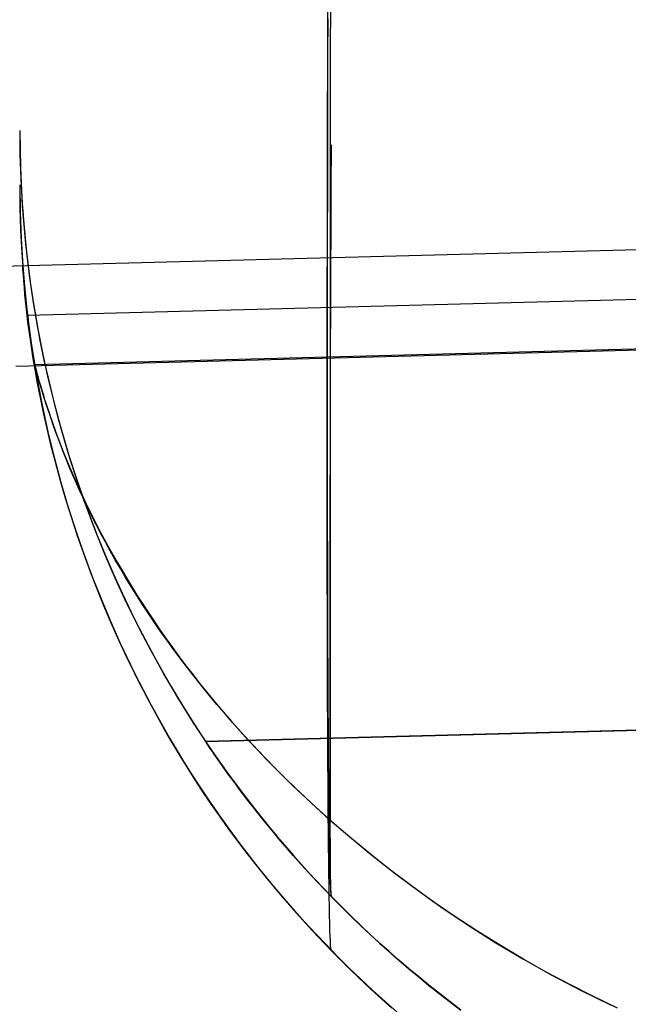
# Model space of a CAD drawing. Header units: millimetres. Extents: x -15 to 7, y 1 to 148.
# Tile 2 of 256: x -7.845 to -7.402, y 6.905 to 7.623. Entities that reach past the tile are written whole.
import ezdxf

# ---------------------------------------------------------------- set-up
doc = ezdxf.new("R2010")
doc.units = ezdxf.units.MM
doc.header["$MEASUREMENT"] = 0
doc.layers.add('Default', color=7, linetype='Continuous', true_color=0x000000)

msp = doc.modelspace()

# ---------------------------------------------------------------- linework, layer by layer
at = {"layer": 'Default', "color": 254, "true_color": 0xcad1ee, "extrusion": (1.2725e-05, -0.66553, 0.746371)}
msp.add_lwpolyline([(-7.06784, -16.58186), (-7.08532, -16.58116), (-7.10293, -16.58007), (-7.12066, -16.57858), (-7.1385, -16.57668), (-7.15644, -16.57436), (-7.17446, -16.57161), (-7.19255, -16.56843), (-7.21069, -16.5648), (-7.22887, -16.56073), (-7.24707, -16.5562), (-7.26528, -16.55121), (-7.28349, -16.54576), (-7.30166, -16.53984), (-7.3198, -16.53345), (-7.33787, -16.52659), (-7.35587, -16.51925), (-7.37377, -16.51144), (-7.39156, -16.50315), (-7.40921, -16.49439), (-7.42671, -16.48516), (-7.44405, -16.47547), (-7.4612, -16.46531), (-7.47814, -16.45469), (-7.49486, -16.44362), (-7.51134, -16.4321), (-7.52756, -16.42015), (-7.5435, -16.40777), (-7.55915, -16.39497), (-7.57449, -16.38176), (-7.58951, -16.36815), (-7.60419, -16.35416), (-7.61851, -16.33979), (-7.63246, -16.32507), (-7.64603, -16.31001), (-7.65921, -16.29461), (-7.67198, -16.2789), (-7.68433, -16.26289), (-7.69626, -16.24661), (-7.70775, -16.23005), (-7.71879, -16.21326), (-7.72938, -16.19623), (-7.73952, -16.17899), (-7.74919, -16.16157), (-7.75839, -16.14396), (-7.76712, -16.12621), (-7.77537, -16.10831), (-7.78315, -16.0903), (-7.79045, -16.07218), (-7.79728, -16.05399), (-7.80362, -16.03572), (-7.8095, -16.01742), (-7.8149, -15.99908), (-7.81983, -15.98073), (-7.8243, -15.96239), (-7.82831, -15.94406), (-7.83187, -15.92577), (-7.83498, -15.90754), (-7.83764, -15.88937), (-7.83988, -15.87128), (-7.84169, -15.85328), (-7.84308, -15.83539), (-7.84406, -15.81763), (-7.84465, -15.79999), (-7.84485, -15.7825)], dxfattribs=at)
at = {"layer": 'Default', "color": 254, "true_color": 0xcad1ee, "extrusion": (-3.09988e-14, 0.825416, 0.564524)}
msp.add_lwpolyline([(7.845, -81.05813), (7.84481, -81.04061), (7.84423, -81.02294), (7.84324, -81.00515), (7.84185, -80.98723), (7.84004, -80.9692), (7.83781, -80.95108), (7.83513, -80.93288), (7.83202, -80.91461), (7.82846, -80.89629), (7.82444, -80.87793), (7.81996, -80.85956), (7.81502, -80.84117), (7.80961, -80.8228), (7.80372, -80.80446), (7.79735, -80.78617), (7.79051, -80.76794), (7.78319, -80.74979), (7.77539, -80.73174), (7.76711, -80.71381), (7.75836, -80.69602), (7.74913, -80.67839), (7.73943, -80.66093), (7.72927, -80.64366), (7.71864, -80.62661), (7.70756, -80.60979), (7.69604, -80.59321), (7.68407, -80.5769), (7.67168, -80.56087), (7.65887, -80.54514), (7.64565, -80.52972), (7.63204, -80.51463), (7.61804, -80.4999), (7.60367, -80.48552), (7.58895, -80.47151), (7.57389, -80.4579), (7.5585, -80.44468), (7.5428, -80.43187), (7.5268, -80.41948), (7.51053, -80.40753), (7.494, -80.39601), (7.47723, -80.38495), (7.46024, -80.37433), (7.44304, -80.36418), (7.42565, -80.35449), (7.4081, -80.34528), (7.39039, -80.33653), (7.37256, -80.32826), (7.35461, -80.32047), (7.33656, -80.31315), (7.31844, -80.30631), (7.30026, -80.29994), (7.28204, -80.29405), (7.26379, -80.28863), (7.24554, -80.28367), (7.22729, -80.27917), (7.20907, -80.27513), (7.19089, -80.27154), (7.17276, -80.2684), (7.15471, -80.26569), (7.13673, -80.2634), (7.11886, -80.26154), (7.10109, -80.2601), (7.08345, -80.25905), (7.06594, -80.2584)], dxfattribs=at)
at = {"layer": 'Default', "color": 254, "true_color": 0xcad1ee, "extrusion": (4.08261e-14, -0.466624, 0.884456)}
msp.add_lwpolyline([(-7.06868, -9.01891), (-7.08615, -9.0182), (-7.10376, -9.0171), (-7.12149, -9.0156), (-7.13932, -9.01368), (-7.15725, -9.01135), (-7.17526, -9.00859), (-7.19334, -9.00539), (-7.21148, -9.00175), (-7.22965, -8.99766), (-7.24784, -8.99312), (-7.26604, -8.98812), (-7.28424, -8.98266), (-7.3024, -8.97672), (-7.32053, -8.97032), (-7.33859, -8.96345), (-7.35657, -8.9561), (-7.37446, -8.94827), (-7.39224, -8.93998), (-7.40988, -8.93121), (-7.42737, -8.92197), (-7.44469, -8.91226), (-7.46183, -8.90209), (-7.47875, -8.89147), (-7.49546, -8.88039), (-7.51192, -8.86886), (-7.52813, -8.8569), (-7.54406, -8.84452), (-7.5597, -8.83171), (-7.57502, -8.81849), (-7.59003, -8.80488), (-7.60469, -8.79088), (-7.61899, -8.77652), (-7.63293, -8.76179), (-7.64649, -8.74672), (-7.65965, -8.73132), (-7.67241, -8.71561), (-7.68475, -8.6996), (-7.69666, -8.68331), (-7.70813, -8.66676), (-7.71917, -8.64996), (-7.72974, -8.63294), (-7.73987, -8.6157), (-7.74952, -8.59827), (-7.75871, -8.58067), (-7.76743, -8.56291), (-7.77567, -8.54502), (-7.78344, -8.52701), (-7.79073, -8.5089), (-7.79754, -8.4907), (-7.80388, -8.47244), (-7.80974, -8.45414), (-7.81514, -8.4358), (-7.82006, -8.41746), (-7.82452, -8.39912), (-7.82852, -8.38079), (-7.83207, -8.36251), (-7.83517, -8.34428), (-7.83783, -8.32611), (-7.84006, -8.30802), (-7.84186, -8.29003), (-7.84325, -8.27215), (-7.84423, -8.25439), (-7.84481, -8.23675), (-7.845, -8.21926)], dxfattribs=at)
at = {"layer": 'Default', "color": 254, "true_color": 0xcad1ee, "extrusion": (1, -6.88812e-15, -8.40051e-16)}
msp.add_lwpolyline([(7.75632, -32.31594), (7.72632, -32.25694), (7.69802, -32.19687), (7.67148, -32.13581), (7.64674, -32.07382), (7.62385, -32.011), (7.60286, -31.94742), (7.5838, -31.88317), (7.56669, -31.81833), (7.55157, -31.75301), (7.53845, -31.68729), (7.52735, -31.62126), (7.51828, -31.55501), (7.51124, -31.48864), (7.50622, -31.42224), (7.50322, -31.3559), (7.50222, -31.28971)], dxfattribs=at)
at = {"layer": 'Default', "color": 254, "true_color": 0xcad1ee, "extrusion": (1, -1.54045e-14, -6.37949e-15)}
msp.add_lwpolyline([(7.7466, -106.58157), (7.73489, -106.56956), (7.72341, -106.55723), (7.71219, -106.54457), (7.70123, -106.53158), (7.69055, -106.51829), (7.68017, -106.5047), (7.67009, -106.49081), (7.66033, -106.47664), (7.6509, -106.4622), (7.64181, -106.4475), (7.63307, -106.43256), (7.62469, -106.41737), (7.61667, -106.40197), (7.60904, -106.38635), (7.60179, -106.37054), (7.59493, -106.35455), (7.58848, -106.3384), (7.58243, -106.32209), (7.57679, -106.30565), (7.57156, -106.28909), (7.56675, -106.27243), (7.56237, -106.25567), (7.5584, -106.23885), (7.55486, -106.22196), (7.55175, -106.20504), (7.54905, -106.18809), (7.54678, -106.17113), (7.54493, -106.15418), (7.5435, -106.13725), (7.54249, -106.12035), (7.54188, -106.10351), (7.54168, -106.08673)], dxfattribs=at)
at = {"layer": 'Default', "color": 254, "true_color": 0xcad1ee, "extrusion": (4.01883e-14, 0.707107, -0.707107)}
msp.add_lwpolyline([(7.07461, -70.68632), (7.09201, -70.68549), (7.10954, -70.68426), (7.12718, -70.68264), (7.14493, -70.68061), (7.16277, -70.67816), (7.18068, -70.67528), (7.19866, -70.67198), (7.21669, -70.66823), (7.23476, -70.66404), (7.25284, -70.6594), (7.27092, -70.65431), (7.289, -70.64875), (7.30704, -70.64274), (7.32504, -70.63626), (7.34297, -70.62931), (7.36083, -70.62189), (7.37858, -70.614), (7.39622, -70.60565), (7.41373, -70.59683), (7.43108, -70.58754), (7.44826, -70.5778), (7.46526, -70.56759), (7.48205, -70.55694), (7.49861, -70.54584), (7.51494, -70.5343), (7.531, -70.52233), (7.54679, -70.50993), (7.56229, -70.49713), (7.57748, -70.48392), (7.59235, -70.47032), (7.60688, -70.45634), (7.62106, -70.44199), (7.63487, -70.42729), (7.6483, -70.41226), (7.66134, -70.39689), (7.67398, -70.38123), (7.6862, -70.36526), (7.698, -70.34903), (7.70937, -70.33253), (7.7203, -70.31579), (7.73078, -70.29882), (7.74081, -70.28165), (7.75038, -70.26429), (7.75948, -70.24676), (7.76812, -70.22907), (7.77628, -70.21125), (7.78398, -70.19332), (7.7912, -70.17528), (7.79795, -70.15717), (7.80424, -70.13899), (7.81005, -70.12076), (7.81539, -70.10251), (7.82027, -70.08424), (7.82469, -70.06598), (7.82866, -70.04774), (7.83218, -70.02953), (7.83525, -70.01138), (7.83789, -69.99329), (7.8401, -69.97528), (7.84189, -69.95736), (7.84326, -69.93955), (7.84423, -69.92186), (7.84481, -69.90429), (7.845, -69.88687)], dxfattribs=at)
at = {"layer": 'Default', "color": 254, "true_color": 0xcad1ee, "extrusion": (-5.34246e-06, 0.665536, 0.746366)}
msp.add_lwpolyline([(7.06792, -66.8222), (7.08541, -66.82289), (7.10302, -66.82398), (7.12076, -66.82547), (7.1386, -66.82737), (7.15654, -66.82969), (7.17456, -66.83244), (7.19265, -66.83562), (7.2108, -66.83925), (7.22898, -66.84333), (7.24719, -66.84786), (7.2654, -66.85284), (7.2836, -66.8583), (7.30178, -66.86422), (7.31992, -66.87061), (7.338, -66.87748), (7.356, -66.88481), (7.3739, -66.89263), (7.39169, -66.90092), (7.40935, -66.90968), (7.42685, -66.91891), (7.44419, -66.92861), (7.46134, -66.93877), (7.47828, -66.94939), (7.495, -66.96046), (7.51148, -66.97198), (7.52771, -66.98394), (7.54365, -66.99632), (7.5593, -67.00913), (7.57465, -67.02234), (7.58966, -67.03595), (7.60434, -67.04995), (7.61866, -67.06432), (7.63262, -67.07904), (7.64619, -67.09411), (7.65936, -67.10951), (7.67213, -67.12523), (7.68449, -67.14124), (7.69641, -67.15753), (7.7079, -67.17408), (7.71894, -67.19088), (7.72954, -67.20791), (7.73967, -67.22515), (7.74934, -67.24259), (7.75854, -67.26019), (7.76726, -67.27795), (7.77552, -67.29585), (7.78329, -67.31387), (7.79059, -67.33199), (7.79741, -67.35019), (7.80376, -67.36845), (7.80963, -67.38676), (7.81503, -67.4051), (7.81996, -67.42346), (7.82442, -67.4418), (7.82843, -67.46013), (7.83198, -67.47842), (7.83509, -67.49666), (7.83776, -67.51483), (7.83999, -67.53292), (7.84179, -67.55092), (7.84318, -67.56881), (7.84416, -67.58658), (7.84475, -67.60422), (7.84494, -67.62171)], dxfattribs=at)
at = {"layer": 'Default', "color": 254, "true_color": 0xcad1ee, "extrusion": (5.58171e-15, 0.707107, 0.707107)}
msp.add_lwpolyline([(7.07461, -18.05419), (7.09201, -18.05502), (7.10954, -18.05625), (7.12718, -18.05787), (7.14493, -18.05991), (7.16277, -18.06236), (7.18068, -18.06523), (7.19866, -18.06854), (7.21669, -18.07228), (7.23476, -18.07647), (7.25284, -18.08111), (7.27092, -18.0862), (7.289, -18.09176), (7.30704, -18.09777), (7.32504, -18.10425), (7.34297, -18.1112), (7.36083, -18.11862), (7.37858, -18.12651), (7.39622, -18.13486), (7.41373, -18.14368), (7.43108, -18.15297), (7.44826, -18.16271), (7.46526, -18.17292), (7.48205, -18.18357), (7.49861, -18.19467), (7.51494, -18.20621), (7.531, -18.21819), (7.54679, -18.23058), (7.56229, -18.24339), (7.57748, -18.25659), (7.59235, -18.27019), (7.60688, -18.28417), (7.62106, -18.29852), (7.63487, -18.31322), (7.6483, -18.32826), (7.66134, -18.34362), (7.67398, -18.35929), (7.6862, -18.37525), (7.698, -18.39149), (7.70937, -18.40798), (7.7203, -18.42472), (7.73078, -18.44169), (7.74081, -18.45886), (7.75038, -18.47622), (7.75948, -18.49375), (7.76812, -18.51144), (7.77628, -18.52926), (7.78398, -18.54719), (7.7912, -18.56523), (7.79795, -18.58334), (7.80424, -18.60152), (7.81005, -18.61975), (7.81539, -18.638), (7.82027, -18.65627), (7.82469, -18.67453), (7.82866, -18.69277), (7.83218, -18.71098), (7.83525, -18.72913), (7.83789, -18.74722), (7.8401, -18.76523), (7.84189, -18.78315), (7.84326, -18.80096), (7.84423, -18.81865), (7.84481, -18.83622), (7.845, -18.85364)], dxfattribs=at)
at = {"layer": 'Default', "color": 254, "true_color": 0xcad1ee, "extrusion": (1, -1.54045e-14, 6.37949e-15)}
msp.add_lwpolyline([(7.70715, -18.95592), (7.69543, -18.96793), (7.68395, -18.98026), (7.67273, -18.99292), (7.66177, -19.00591), (7.6511, -19.0192), (7.64071, -19.03279), (7.63064, -19.04668), (7.62088, -19.06085), (7.61145, -19.07529), (7.60235, -19.08999), (7.59361, -19.10493), (7.58523, -19.12012), (7.57722, -19.13552), (7.56958, -19.15114), (7.56233, -19.16695), (7.55548, -19.18294), (7.54902, -19.19909), (7.54297, -19.2154), (7.53733, -19.23184), (7.5321, -19.2484), (7.5273, -19.26506), (7.52291, -19.28182), (7.51895, -19.29864), (7.51541, -19.31553), (7.51229, -19.33245), (7.5096, -19.3494), (7.50733, -19.36636), (7.50548, -19.38331), (7.50405, -19.40024), (7.50303, -19.41714), (7.50242, -19.43398), (7.50222, -19.45076)], dxfattribs=at)
at = {"layer": 'Default', "color": 254, "true_color": 0xcad1ee, "extrusion": (-6.17075e-14, 0.466624, 0.884456)}
msp.add_lwpolyline([(7.06868, -49.37894), (7.08615, -49.37965), (7.10376, -49.38075), (7.12149, -49.38226), (7.13932, -49.38417), (7.15725, -49.38651), (7.17526, -49.38927), (7.19334, -49.39247), (7.21148, -49.39611), (7.22965, -49.40019), (7.24784, -49.40474), (7.26604, -49.40974), (7.28424, -49.4152), (7.3024, -49.42114), (7.32053, -49.42754), (7.33859, -49.43441), (7.35657, -49.44176), (7.37446, -49.44958), (7.39224, -49.45788), (7.40988, -49.46665), (7.42737, -49.47589), (7.44469, -49.4856), (7.46183, -49.49576), (7.47875, -49.50639), (7.49546, -49.51747), (7.51192, -49.52899), (7.52813, -49.54095), (7.54406, -49.55334), (7.5597, -49.56615), (7.57502, -49.57936), (7.59003, -49.59298), (7.60469, -49.60697), (7.61899, -49.62134), (7.63293, -49.63607), (7.64649, -49.65114), (7.65965, -49.66654), (7.67241, -49.68225), (7.68475, -49.69826), (7.69666, -49.71455), (7.70813, -49.7311), (7.71917, -49.7479), (7.72974, -49.76492), (7.73987, -49.78216), (7.74952, -49.79959), (7.75871, -49.81719), (7.76743, -49.83494), (7.77567, -49.85284), (7.78344, -49.87085), (7.79073, -49.88896), (7.79754, -49.90716), (7.80388, -49.92542), (7.80974, -49.94372), (7.81514, -49.96205), (7.82006, -49.9804), (7.82452, -49.99874), (7.82852, -50.01706), (7.83207, -50.03535), (7.83517, -50.05358), (7.83783, -50.07175), (7.84006, -50.08983), (7.84186, -50.10782), (7.84325, -50.12571), (7.84423, -50.14347), (7.84481, -50.1611), (7.845, -50.17859)], dxfattribs=at)
at = {"layer": 'Default', "color": 254, "true_color": 0xcad1ee, "extrusion": (1, -4.20265e-14, 1.0406e-14)}
msp.add_lwpolyline([(7.62253, -93.08741), (7.61298, -93.10619), (7.60398, -93.1253), (7.59553, -93.14473), (7.58766, -93.16445), (7.58038, -93.18444), (7.5737, -93.20467), (7.56763, -93.22511), (7.56219, -93.24574), (7.55738, -93.26653), (7.55321, -93.28744), (7.54967, -93.30845), (7.54679, -93.32953), (7.54455, -93.35065), (7.54295, -93.37177), (7.542, -93.39288), (7.54168, -93.41394)], dxfattribs=at)
at = {"layer": 'Default', "color": 254, "true_color": 0xcad1ee, "extrusion": (-7.03199e-05, -0.382681, 0.923881)}
msp.add_lwpolyline([(-7.0736, -34.48296), (-7.09102, -34.48217), (-7.10858, -34.481), (-7.12625, -34.47942), (-7.14402, -34.47744), (-7.16189, -34.47503), (-7.17984, -34.47221), (-7.19785, -34.46895), (-7.21592, -34.46525), (-7.23401, -34.4611), (-7.25213, -34.45651), (-7.27026, -34.45146), (-7.28837, -34.44595), (-7.30646, -34.43997), (-7.3245, -34.43353), (-7.34248, -34.42662), (-7.36038, -34.41924), (-7.37818, -34.41139), (-7.39587, -34.40307), (-7.41342, -34.39428), (-7.43083, -34.38502), (-7.44806, -34.37531), (-7.4651, -34.36513), (-7.48195, -34.3545), (-7.49856, -34.34342), (-7.51494, -34.33191), (-7.53106, -34.31996), (-7.5469, -34.30758), (-7.56245, -34.29479), (-7.57769, -34.2816), (-7.59261, -34.26801), (-7.60719, -34.25404), (-7.62142, -34.23971), (-7.63528, -34.22502), (-7.64877, -34.20999), (-7.66186, -34.19463), (-7.67454, -34.17896), (-7.68681, -34.163), (-7.69866, -34.14677), (-7.71007, -34.13027), (-7.72105, -34.11352), (-7.73157, -34.09656), (-7.74164, -34.07938), (-7.75125, -34.06201), (-7.76039, -34.04447), (-7.76907, -34.02678), (-7.77727, -34.00895), (-7.785, -33.99101), (-7.79226, -33.97296), (-7.79904, -33.95484), (-7.80535, -33.93664), (-7.81119, -33.91841), (-7.81656, -33.90014), (-7.82147, -33.88186), (-7.82592, -33.86359), (-7.82991, -33.84533), (-7.83345, -33.82711), (-7.83654, -33.80894), (-7.8392, -33.79084), (-7.84143, -33.77282), (-7.84323, -33.75489), (-7.84462, -33.73706), (-7.84561, -33.71936), (-7.84619, -33.70178), (-7.8464, -33.68435)], dxfattribs=at)
at = {"layer": 'Default', "color": 254, "true_color": 0xcad1ee, "extrusion": (-1.2725e-05, -0.240359, 0.970684)}
msp.add_lwpolyline([(-7.70433, -0.75668), (-7.71324, -0.74346), (-7.72187, -0.73009), (-7.73021, -0.71659), (-7.73827, -0.70294), (-7.74603, -0.68918), (-7.7535, -0.6753), (-7.76068, -0.66132), (-7.76756, -0.64725), (-7.77414, -0.63308), (-7.78043, -0.61884), (-7.78641, -0.60453), (-7.7921, -0.59017), (-7.79748, -0.57575), (-7.80257, -0.56129), (-7.80736, -0.5468), (-7.81185, -0.53229), (-7.81605, -0.51776), (-7.81995, -0.50323), (-7.82356, -0.48869), (-7.82689, -0.47417), (-7.82992, -0.45967), (-7.83267, -0.44519), (-7.83515, -0.43074), (-7.83734, -0.41633), (-7.83926, -0.40197), (-7.84091, -0.38767), (-7.8423, -0.37343), (-7.84343, -0.35925), (-7.84429, -0.34515), (-7.84491, -0.33113), (-7.8454, -0.30335)], dxfattribs=at)
at = {"layer": 'Default', "color": 254, "true_color": 0xcad1ee, "extrusion": (5.34246e-06, 0.240352, 0.970686)}
msp.add_lwpolyline([(7.06813, -28.95263), (7.08561, -28.95332), (7.10323, -28.95441), (7.12096, -28.9559), (7.13881, -28.9578), (7.15675, -28.96012), (7.17477, -28.96287), (7.19286, -28.96605), (7.211, -28.96968), (7.22919, -28.97375), (7.24739, -28.97828), (7.26561, -28.98327), (7.28381, -28.98872), (7.30199, -28.99464), (7.32013, -29.00103), (7.33821, -29.0079), (7.35621, -29.01524), (7.37411, -29.02305), (7.3919, -29.03134), (7.40956, -29.0401), (7.42706, -29.04933), (7.4444, -29.05903), (7.46155, -29.06919), (7.4785, -29.07981), (7.49522, -29.09088), (7.5117, -29.1024), (7.52792, -29.11436), (7.54386, -29.12674), (7.55952, -29.13954), (7.57486, -29.15276), (7.58988, -29.16637), (7.60456, -29.18036), (7.61888, -29.19473), (7.63283, -29.20946), (7.6464, -29.22453), (7.65958, -29.23992), (7.67235, -29.25564), (7.6847, -29.27165), (7.69663, -29.28794), (7.70812, -29.30449), (7.71916, -29.32129), (7.72975, -29.33832), (7.73989, -29.35556), (7.74956, -29.373), (7.75876, -29.3906), (7.76748, -29.40836), (7.77574, -29.42626), (7.78351, -29.44428), (7.79081, -29.4624), (7.79764, -29.4806), (7.80398, -29.49886), (7.80985, -29.51717), (7.81525, -29.53551), (7.82018, -29.55386), (7.82465, -29.57221), (7.82866, -29.59054), (7.83221, -29.60883), (7.83532, -29.62707), (7.83798, -29.64524), (7.84021, -29.66333), (7.84202, -29.68133), (7.84341, -29.69922), (7.84439, -29.71699), (7.84497, -29.73463), (7.84517, -29.75212)], dxfattribs=at)
at = {"layer": 'Default', "color": 254, "true_color": 0xcad1ee, "extrusion": (7.03199e-05, 0.382681, 0.923881)}
msp.add_lwpolyline([(7.07359, -13.52136), (7.09102, -13.52215), (7.10857, -13.52332), (7.12624, -13.5249), (7.14402, -13.52688), (7.16189, -13.52928), (7.17983, -13.53211), (7.19784, -13.53537), (7.21591, -13.53907), (7.23401, -13.54321), (7.25213, -13.54781), (7.27025, -13.55286), (7.28837, -13.55837), (7.30645, -13.56434), (7.32449, -13.57079), (7.34247, -13.5777), (7.36037, -13.58508), (7.37818, -13.59293), (7.39586, -13.60125), (7.41342, -13.61004), (7.43082, -13.61929), (7.44805, -13.62901), (7.4651, -13.63919), (7.48194, -13.64981), (7.49855, -13.66089), (7.51493, -13.67241), (7.53105, -13.68436), (7.54689, -13.69674), (7.56244, -13.70953), (7.57769, -13.72272), (7.59261, -13.73631), (7.60719, -13.75027), (7.62141, -13.76461), (7.63528, -13.7793), (7.64876, -13.79433), (7.66185, -13.80969), (7.67453, -13.82535), (7.68681, -13.84131), (7.69865, -13.85755), (7.71007, -13.87405), (7.72104, -13.89079), (7.73156, -13.90776), (7.74163, -13.92494), (7.75124, -13.9423), (7.76038, -13.95984), (7.76906, -13.97753), (7.77726, -13.99536), (7.78499, -14.01331), (7.79225, -14.03135), (7.79903, -14.04948), (7.80534, -14.06767), (7.81118, -14.08591), (7.81656, -14.10418), (7.82146, -14.12245), (7.82591, -14.14073), (7.8299, -14.15898), (7.83344, -14.1772), (7.83653, -14.19537), (7.83919, -14.21347), (7.84142, -14.2315), (7.84322, -14.24943), (7.84461, -14.26725), (7.8456, -14.28496), (7.84619, -14.30253), (7.84639, -14.31997)], dxfattribs=at)
at = {"layer": 'Default', "color": 254, "true_color": 0xcad1ee}
for points in [[(-7.845, 7.54168), (-7.84481, 7.52416), (-7.84423, 7.50649), (-7.84324, 7.4887), (-7.84185, 7.47078), (-7.84004, 7.45275), (-7.83781, 7.43463), (-7.83513, 7.41643), (-7.83202, 7.39816), (-7.82846, 7.37984), (-7.82444, 7.36148), (-7.81996, 7.34311), (-7.81502, 7.32472), (-7.80961, 7.30635), (-7.80372, 7.28801), (-7.79735, 7.26972), (-7.79051, 7.25149), (-7.78319, 7.23334), (-7.77539, 7.21529), (-7.76711, 7.19736), (-7.75836, 7.17957), (-7.74913, 7.16194), (-7.73943, 7.14448), (-7.72927, 7.12721), (-7.71864, 7.11016), (-7.70756, 7.09334), (-7.69604, 7.07676), (-7.68407, 7.06045), (-7.67168, 7.04442), (-7.65887, 7.02869), (-7.64565, 7.01327), (-7.63204, 6.99818), (-7.61804, 6.98345), (-7.60367, 6.96907), (-7.58895, 6.95506), (-7.57389, 6.94145), (-7.5585, 6.92823), (-7.5428, 6.91542), (-7.5268, 6.90303)], [(-7.845, 7.54168), (-7.84481, 7.52416), (-7.84423, 7.50649), (-7.84324, 7.4887), (-7.84185, 7.47078), (-7.84004, 7.45275), (-7.83781, 7.43463), (-7.83513, 7.41643), (-7.83202, 7.39816), (-7.82846, 7.37984), (-7.82444, 7.36148), (-7.81996, 7.34311), (-7.81502, 7.32472), (-7.80961, 7.30635), (-7.80372, 7.28801), (-7.79735, 7.26972), (-7.79051, 7.25149), (-7.78319, 7.23334), (-7.77539, 7.21529), (-7.76711, 7.19736), (-7.75836, 7.17957), (-7.74913, 7.16194), (-7.73943, 7.14448), (-7.72927, 7.12721), (-7.71864, 7.11016), (-7.70756, 7.09334), (-7.69604, 7.07676), (-7.68407, 7.06045), (-7.67168, 7.04442), (-7.65887, 7.02869), (-7.64565, 7.01327), (-7.63204, 6.99818), (-7.61804, 6.98345), (-7.60367, 6.96907), (-7.58895, 6.95506), (-7.57389, 6.94145), (-7.5585, 6.92823), (-7.5428, 6.91542), (-7.5268, 6.90303)], [(-7.845, 7.54168), (-7.84454, 7.5145), (-7.84313, 7.48698), (-7.84073, 7.45917), (-7.83916, 7.44517), (-7.83732, 7.43111), (-7.83523, 7.417), (-7.83286, 7.40286), (-7.83023, 7.38867), (-7.82733, 7.37446), (-7.82415, 7.36023), (-7.8207, 7.34598), (-7.81696, 7.33173), (-7.81294, 7.31748), (-7.80864, 7.30324), (-7.80405, 7.28901), (-7.79918, 7.27481), (-7.79401, 7.26065), (-7.78856, 7.24653), (-7.78282, 7.23246), (-7.77679, 7.21845), (-7.77047, 7.2045), (-7.76387, 7.19064), (-7.75697, 7.17685), (-7.74979, 7.16317), (-7.74232, 7.14958), (-7.73457, 7.13611), (-7.72655, 7.12276), (-7.71824, 7.10953), (-7.70966, 7.09645)], [(-7.845, 7.50222), (-7.84481, 7.4847), (-7.84423, 7.46704), (-7.84324, 7.44924), (-7.84185, 7.43132), (-7.84004, 7.4133), (-7.83781, 7.39518), (-7.83513, 7.37698), (-7.83202, 7.35871), (-7.82846, 7.34039), (-7.82444, 7.32203), (-7.81996, 7.30365), (-7.81502, 7.28527), (-7.80961, 7.2669), (-7.80372, 7.24855), (-7.79735, 7.23026), (-7.79051, 7.21203), (-7.78319, 7.19388), (-7.77539, 7.17583), (-7.76711, 7.15791), (-7.75836, 7.14012), (-7.74913, 7.12248), (-7.73943, 7.10502), (-7.72927, 7.08776), (-7.71864, 7.0707), (-7.70756, 7.05388), (-7.69604, 7.0373), (-7.68407, 7.02099), (-7.67168, 7.00496), (-7.65887, 6.98923), (-7.64565, 6.97381), (-7.63204, 6.95873), (-7.61804, 6.94399), (-7.60367, 6.92961), (-7.58895, 6.91561), (-7.57389, 6.90199)], [(-7.845, 7.50222), (-7.84483, 7.4857), (-7.84432, 7.46918), (-7.84346, 7.45266), (-7.84227, 7.43616), (-7.84073, 7.41969), (-7.83886, 7.40326), (-7.83664, 7.38688), (-7.83409, 7.37055)], [(-7.845, 7.50222), (-7.84476, 7.48261), (-7.84403, 7.46281), (-7.84279, 7.44285), (-7.84104, 7.42273)], [(-5.345, 7.4722), (-7.8393, 7.40688)], [(-7.83414, 7.37115), (-5.34493, 7.43634)], [(-7.70966, 7.09645), (-5.19091, 7.1624)], [(-7.70966, 7.09645), (-5.19091, 7.1624)], [(-7.70966, 7.09645), (-5.19091, 7.1624)], [(-7.70966, 7.09645), (-5.19091, 7.1624)], [(-5.345, 7.15837), (-7.70966, 7.09645)], [(-5.345, 7.15837), (-7.70966, 7.09645)]]:
    msp.add_lwpolyline(points, dxfattribs=at)
at = {"layer": 'Default', "color": 254, "true_color": 0xcad1ee, "extrusion": (1, 0, 0)}
for points in [[(7.54168, -106.08673), (7.54168, -93.41394)], [(7.50222, -31.28971), (7.50222, -19.45076)], [(7.09645, -100.4441), (7.09645, -98.74523)], [(7.09645, -96.95883), (7.09645, -95.25996)]]:
    msp.add_lwpolyline(points, dxfattribs=at)
at = {"layer": 'Default', "color": 254, "true_color": 0xcad1ee, "extrusion": (-0.001491, -3.90688e-05, 0.999999)}
msp.add_lwpolyline([(-7.87717, 7.44248), (-5.37202, 7.50811)], dxfattribs=at)
at = {"layer": 'Default', "color": 254, "true_color": 0xcad1ee, "extrusion": (0.999999, 9.33398e-06, 0.001059)}
msp.add_lwpolyline([(7.37063, -31.2814), (7.44345, -23.02281)], dxfattribs=at)
at = {"layer": 'Default', "color": 254, "true_color": 0xcad1ee, "extrusion": (-0.000441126, -1.15535e-05, 1)}
msp.add_lwpolyline([(-7.84786, 7.37003), (-5.35881, 7.43522)], dxfattribs=at)
at = {"layer": 'Default', "color": 254, "true_color": 0xcad1ee, "extrusion": (0.999998, 1.87891e-05, 0.002138)}
msp.add_lwpolyline([(7.37054, -31.29151), (7.3707, -31.27289)], dxfattribs=at)
at = {"layer": 'Default', "color": 254, "true_color": 0xcad1ee}
for points in [[(-7.61804, 8.1448, -33.56578), (-7.61816, 8.07648, -33.51735), (-7.61826, 8.00971, -33.46688), (-7.61836, 7.94452, -33.41442), (-7.61845, 7.88098, -33.36003), (-7.61854, 7.81912, -33.30376), (-7.61862, 7.75899, -33.24567), (-7.61869, 7.70065, -33.1858), (-7.61875, 7.64413, -33.12421), (-7.61881, 7.58949, -33.06095), (-7.61886, 7.53676, -32.99608), (-7.6189, 7.48601, -32.92965), (-7.61893, 7.43728, -32.86172), (-7.61896, 7.39061, -32.79233), (-7.61898, 7.34605, -32.72154), (-7.61899, 7.30365, -32.6494), (-7.61899, 7.26346, -32.57597)], [(-7.62106, 7.31462, -18.5634), (-7.62105, 7.33678, -18.54179), (-7.62105, 7.35944, -18.52076), (-7.62103, 7.3826, -18.50033), (-7.62101, 7.40623, -18.48049), (-7.62098, 7.43033, -18.46126), (-7.62094, 7.45487, -18.44263), (-7.6209, 7.47985, -18.42463), (-7.62086, 7.50524, -18.40724), (-7.6208, 7.53104, -18.39048), (-7.62075, 7.55723, -18.37436), (-7.62068, 7.58379, -18.35887), (-7.62061, 7.61071, -18.34404), (-7.62053, 7.63798, -18.32985)], [(-7.62068, 7.62325, -107.17862), (-7.62075, 7.59669, -107.16313), (-7.6208, 7.5705, -107.14701), (-7.62086, 7.5447, -107.13025), (-7.6209, 7.51931, -107.11286), (-7.62094, 7.49433, -107.09486), (-7.62098, 7.46979, -107.07623), (-7.62101, 7.44569, -107.057), (-7.62103, 7.42206, -107.03716), (-7.62105, 7.3989, -107.01673), (-7.62105, 7.37623, -106.9957), (-7.62106, 7.35408, -106.97409)], [(-7.61899, 7.12966, -92.82739), (-7.61899, 7.14799, -92.7939), (-7.61898, 7.16732, -92.761), (-7.61896, 7.18763, -92.72871), (-7.61893, 7.2089, -92.69706), (-7.6189, 7.23111, -92.66606), (-7.61886, 7.25424, -92.63575), (-7.61881, 7.27826, -92.60615), (-7.61875, 7.30316, -92.57728), (-7.61869, 7.32891, -92.54917), (-7.61862, 7.35549, -92.52183), (-7.61854, 7.38288, -92.49531), (-7.61845, 7.41107, -92.4696), (-7.61836, 7.44002, -92.44476), (-7.61826, 7.46972, -92.42078), (-7.61816, 7.50014, -92.39772), (-7.61804, 7.53127, -92.37557)], [(-7.84283, 7.44338, -23.03112), (-7.84269, 7.44151, -23.01722), (-7.84253, 7.4394, -23.0034), (-7.84214, 7.43448, -22.97598), (-7.84163, 7.42866, -22.94891), (-7.84098, 7.42195, -22.92221), (-7.84018, 7.41439, -22.8959), (-7.8392, 7.40601, -22.87001), (-7.83803, 7.39684, -22.84457), (-7.83664, 7.38689, -22.8196), (-7.83501, 7.3762, -22.79511), (-7.83311, 7.3648, -22.77115), (-7.83091, 7.35272, -22.74774), (-7.82839, 7.34001, -22.72492), (-7.82699, 7.33342, -22.71374), (-7.82551, 7.32668, -22.70271), (-7.82393, 7.3198, -22.69183), (-7.82225, 7.31277, -22.68111), (-7.82046, 7.3056, -22.67056), (-7.81858, 7.2983, -22.66017), (-7.81658, 7.29087, -22.64994), (-7.81447, 7.28332, -22.63989), (-7.81226, 7.2757, -22.63008), (-7.80993, 7.26797, -22.62044), (-7.80748, 7.26012, -22.61096), (-7.8049, 7.25218, -22.60164), (-7.80221, 7.24415, -22.5925), (-7.79939, 7.23602, -22.58352), (-7.79644, 7.22781, -22.5747), (-7.79336, 7.21953, -22.56606), (-7.79015, 7.21118, -22.55758), (-7.78681, 7.20276, -22.54928), (-7.78334, 7.19429, -22.54114), (-7.77974, 7.18578, -22.53318), (-7.77599, 7.17721, -22.52538), (-7.77212, 7.16862, -22.51776), (-7.7681, 7.15999, -22.51031), (-7.76394, 7.15134, -22.50304), (-7.7596, 7.14258, -22.49587), (-7.75512, 7.13381, -22.48888), (-7.7505, 7.12504, -22.48206), (-7.74574, 7.11628, -22.47543), (-7.74085, 7.10752, -22.46898), (-7.73582, 7.09878, -22.46271), (-7.73065, 7.09006, -22.45663), (-7.72535, 7.08136, -22.45072), (-7.71992, 7.07271, -22.44501), (-7.71437, 7.0641, -22.43948), (-7.70868, 7.05554, -22.43414), (-7.70287, 7.04702, -22.42897), (-7.69692, 7.03854, -22.42397), (-7.69084, 7.0301, -22.41914), (-7.68461, 7.02171, -22.41445), (-7.67826, 7.01336, -22.40992), (-7.67172, 7.00501, -22.4055), (-7.66504, 6.99671, -22.40123), (-7.65823, 6.98848, -22.39711), (-7.65128, 6.9803, -22.39312), (-7.64419, 6.97219, -22.38926), (-7.63698, 6.96415, -22.38554), (-7.62216, 6.94829, -22.37849), (-7.60684, 6.93275, -22.37194), (-7.59104, 6.91757, -22.36587), (-7.57476, 6.90277, -22.36025)], [(-7.56995, 6.899, -22.35877), (-7.57896, 6.90698, -22.36172), (-7.58779, 6.91503, -22.36478), (-7.59645, 6.92315, -22.36795), (-7.60494, 6.93135, -22.37125), (-7.61325, 6.93961, -22.37468), (-7.62139, 6.94792, -22.37822), (-7.6294, 6.95634, -22.38193), (-7.63723, 6.9648, -22.38575), (-7.64488, 6.97331, -22.38971), (-7.65235, 6.98184, -22.39379), (-7.65963, 6.99041, -22.39801), (-7.66672, 6.99899, -22.40235), (-7.67363, 7.00758, -22.40682), (-7.68035, 7.01619, -22.41142), (-7.68687, 7.02479, -22.41615), (-7.6932, 7.03339, -22.421), (-7.69934, 7.04198, -22.42598), (-7.7053, 7.05057, -22.4311), (-7.71109, 7.05915, -22.43635), (-7.7167, 7.06772, -22.44173), (-7.72214, 7.07628, -22.44726), (-7.72742, 7.08484, -22.45292), (-7.73253, 7.09336, -22.45872), (-7.73749, 7.10185, -22.46465), (-7.74229, 7.11032, -22.47073), (-7.74694, 7.11876, -22.47694), (-7.75143, 7.12715, -22.48329), (-7.75578, 7.13551, -22.48977), (-7.75999, 7.14381, -22.49638), (-7.76405, 7.15207, -22.50313), (-7.77175, 7.1684, -22.51699), (-7.77891, 7.18447, -22.53136), (-7.78554, 7.20023, -22.5462), (-7.79167, 7.21565, -22.56152), (-7.79736, 7.23087, -22.57746), (-7.80257, 7.24566, -22.59381), (-7.80732, 7.26001, -22.61055), (-7.81163, 7.2739, -22.62766), (-7.81553, 7.28732, -22.64512), (-7.81905, 7.30025, -22.66289), (-7.82221, 7.31268, -22.68097), (-7.82505, 7.32458, -22.69933), (-7.82763, 7.33614, -22.71826), (-7.82993, 7.34718, -22.7375), (-7.83198, 7.3577, -22.75704), (-7.83379, 7.36768, -22.77685), (-7.83538, 7.37712, -22.79692), (-7.83676, 7.38601, -22.81725), (-7.83795, 7.39435, -22.83781), (-7.83897, 7.40212, -22.85859), (-7.83983, 7.40932, -22.87959), (-7.84055, 7.41595, -22.90077), (-7.84115, 7.422, -22.92214), (-7.84163, 7.42746, -22.94367), (-7.84203, 7.43234, -22.96535), (-7.84235, 7.43662, -22.98716), (-7.84261, 7.4403, -23.00909), (-7.84283, 7.44338, -23.03112)], [(-7.83405, 7.37039, -31.30833), (-7.83413, 7.37103, -31.32947), (-7.83411, 7.37112, -31.35065), (-7.83398, 7.37066, -31.37185), (-7.83373, 7.36964, -31.39305), (-7.83334, 7.36807, -31.41424), (-7.8328, 7.36595, -31.43539), (-7.83209, 7.36328, -31.45648), (-7.83121, 7.36005, -31.47751), (-7.83013, 7.35628, -31.49843), (-7.82885, 7.35196, -31.51925), (-7.82736, 7.3471, -31.53993), (-7.82563, 7.34172, -31.56046), (-7.82366, 7.33581, -31.58083), (-7.82144, 7.32938, -31.60102), (-7.81895, 7.32245, -31.621), (-7.81617, 7.31501, -31.64077), (-7.81311, 7.30714, -31.66015), (-7.8097, 7.29877, -31.67934), (-7.80592, 7.28991, -31.69834), (-7.80174, 7.28056, -31.7171), (-7.79714, 7.27074, -31.73563), (-7.79209, 7.26047, -31.75389), (-7.78657, 7.24975, -31.77187), (-7.78055, 7.23859, -31.78955), (-7.77408, 7.22712, -31.80674), (-7.7671, 7.21529, -31.82355), (-7.75958, 7.20311, -31.83997), (-7.75153, 7.19063, -31.85598), (-7.74291, 7.17787, -31.87157), (-7.73838, 7.1714, -31.8792), (-7.73371, 7.16487, -31.88671), (-7.72889, 7.15828, -31.89411), (-7.72392, 7.15165, -31.90138), (-7.71879, 7.14498, -31.90854), (-7.71351, 7.13826, -31.91558), (-7.70806, 7.13149, -31.92249), (-7.70245, 7.1247, -31.92929), (-7.69666, 7.11787, -31.93596), (-7.69071, 7.11101, -31.94252), (-7.68459, 7.10414, -31.94895), (-7.6783, 7.09724, -31.95525), (-7.67184, 7.09033, -31.96144), (-7.66521, 7.0834, -31.96751), (-7.65841, 7.07647, -31.97345), (-7.65144, 7.06954, -31.97927), (-7.64429, 7.0626, -31.98497), (-7.63698, 7.05567, -31.99055), (-7.6295, 7.04875, -31.99601), (-7.62184, 7.04184, -32.00134), (-7.61402, 7.03495, -32.00656), (-7.60602, 7.02808, -32.01165), (-7.58961, 7.01449, -32.02141), (-7.57256, 7.00106, -32.03069), (-7.55488, 6.98783, -32.03948), (-7.53658, 6.97485, -32.04779), (-7.51768, 6.96215, -32.05563), (-7.49818, 6.94978, -32.063), (-7.4781, 6.93778, -32.06992), (-7.45745, 6.92619, -32.07638), (-7.43612, 6.915, -32.08244), (-7.41425, 6.90432, -32.08806)], [(-7.40957, 6.90218, -32.08921), (-7.42701, 6.9105, -32.08486), (-7.44433, 6.91926, -32.08019), (-7.46154, 6.92845, -32.07516), (-7.47864, 6.93808, -32.06977), (-7.49562, 6.94815, -32.06397), (-7.51198, 6.95836, -32.05793), (-7.52814, 6.96896, -32.05147), (-7.54404, 6.9799, -32.04459), (-7.55967, 6.99117, -32.03728), (-7.57499, 7.00273, -32.02952), (-7.58997, 7.01456, -32.02132), (-7.60457, 7.02664, -32.01264), (-7.61878, 7.03894, -32.0035), (-7.6328, 7.05165, -31.99369), (-7.64635, 7.0645, -31.9834), (-7.65941, 7.07747, -31.97261), (-7.672, 7.09052, -31.96128), (-7.68409, 7.10365, -31.9494), (-7.68996, 7.11024, -31.94324), (-7.69571, 7.11683, -31.93694), (-7.70133, 7.12343, -31.93048), (-7.70684, 7.13004, -31.92386), (-7.71222, 7.13664, -31.91709), (-7.71748, 7.14325, -31.91016), (-7.72266, 7.1499, -31.90302), (-7.72772, 7.15656, -31.8957), (-7.73266, 7.16321, -31.8882), (-7.73748, 7.16986, -31.88054), (-7.74218, 7.17649, -31.8727), (-7.74676, 7.18312, -31.86468), (-7.75122, 7.18972, -31.85649), (-7.75555, 7.1963, -31.84811), (-7.75976, 7.20286, -31.83956), (-7.76386, 7.20941, -31.8308), (-7.76784, 7.21594, -31.82184), (-7.77171, 7.22245, -31.81266), (-7.77546, 7.22894, -31.80324), (-7.77911, 7.23541, -31.79359), (-7.78264, 7.24186, -31.78368), (-7.78606, 7.24828, -31.77352), (-7.78931, 7.25456, -31.76327), (-7.79245, 7.26077, -31.75278), (-7.79546, 7.26692, -31.74205), (-7.79835, 7.27299, -31.73108), (-7.80111, 7.27896, -31.71988), (-7.80375, 7.28483, -31.70843), (-7.80626, 7.29059, -31.69675), (-7.80865, 7.29621, -31.68484), (-7.81092, 7.30172, -31.67266), (-7.81307, 7.3071, -31.66019), (-7.81511, 7.31235, -31.64743), (-7.81703, 7.31747, -31.63436), (-7.81885, 7.32243, -31.62097), (-7.82056, 7.32725, -31.60725), (-7.82216, 7.3319, -31.59319), (-7.82366, 7.33638, -31.57878), (-7.82506, 7.34068, -31.56396), (-7.82635, 7.34478, -31.54878), (-7.82754, 7.34864, -31.53326), (-7.82862, 7.35226, -31.51742), (-7.8296, 7.35562, -31.50128), (-7.83048, 7.35869, -31.48485), (-7.83126, 7.36146, -31.46815), (-7.83195, 7.36391, -31.4512), (-7.83254, 7.36603, -31.43404), (-7.83303, 7.3678, -31.41667), (-7.83343, 7.36921, -31.39909), (-7.83374, 7.37024, -31.38132), (-7.83396, 7.37089, -31.36336), (-7.83408, 7.37114, -31.3452), (-7.83411, 7.37098, -31.32686), (-7.83405, 7.37039, -31.30833)], [(-7.62106, 7.35408, -106.97409), (-7.62105, 7.33247, -106.95194), (-7.62105, 7.31144, -106.92927), (-7.62103, 7.29101, -106.90611), (-7.62101, 7.27117, -106.88248), (-7.62098, 7.25194, -106.85838), (-7.62094, 7.23331, -106.83384), (-7.6209, 7.21531, -106.80886), (-7.62086, 7.19792, -106.78347), (-7.6208, 7.18116, -106.75767), (-7.62075, 7.16504, -106.73148), (-7.62068, 7.14955, -106.70492), (-7.62061, 7.13472, -106.678), (-7.62053, 7.12053, -106.65074), (-7.62045, 7.107, -106.62314), (-7.62036, 7.09414, -106.59523), (-7.62027, 7.08195, -106.56702), (-7.62017, 7.07044, -106.53852), (-7.62007, 7.05961, -106.50975), (-7.61996, 7.04948, -106.48073), (-7.61984, 7.04004, -106.45146), (-7.61972, 7.0313, -106.42197), (-7.61959, 7.02327, -106.39226), (-7.61946, 7.01596, -106.36235), (-7.61932, 7.00937, -106.33227), (-7.61918, 7.00351, -106.30201), (-7.61903, 6.99838, -106.2716), (-7.61888, 6.994, -106.24105), (-7.61872, 6.99037, -106.21038), (-7.61856, 6.98749, -106.17959), (-7.61839, 6.98537, -106.14871), (-7.61822, 6.98402, -106.11776), (-7.61804, 6.98345, -106.08673)], [(-7.61804, 6.94399, -19.45076), (-7.61822, 6.94456, -19.41974), (-7.61839, 6.94591, -19.38878), (-7.61856, 6.94803, -19.3579), (-7.61872, 6.95091, -19.32712), (-7.61888, 6.95454, -19.29644), (-7.61903, 6.95893, -19.26589), (-7.61918, 6.96405, -19.23548), (-7.61932, 6.96991, -19.20522), (-7.61946, 6.9765, -19.17514), (-7.61959, 6.98381, -19.14523), (-7.61972, 6.99184, -19.11552), (-7.61984, 7.00058, -19.08603), (-7.61996, 7.01002, -19.05676), (-7.62007, 7.02016, -19.02774), (-7.62017, 7.03098, -18.99897), (-7.62027, 7.0425, -18.97047), (-7.62036, 7.05469, -18.94226), (-7.62045, 7.06755, -18.91435), (-7.62053, 7.08107, -18.88675), (-7.62061, 7.09526, -18.85949), (-7.62068, 7.1101, -18.83257), (-7.62075, 7.12558, -18.80601), (-7.6208, 7.14171, -18.77982), (-7.62086, 7.15846, -18.75402), (-7.6209, 7.17585, -18.72863), (-7.62094, 7.19386, -18.70365), (-7.62098, 7.21248, -18.67911), (-7.62101, 7.23171, -18.65501), (-7.62103, 7.25155, -18.63138), (-7.62105, 7.27198, -18.60822), (-7.62105, 7.29301, -18.58555), (-7.62106, 7.31462, -18.5634)], [(-7.61899, 7.26345, -32.57597), (-7.61899, 7.22844, -32.50728), (-7.61898, 7.1954, -32.43766), (-7.61896, 7.16433, -32.36716), (-7.61894, 7.13524, -32.29585), (-7.61891, 7.10816, -32.22377), (-7.61888, 7.0831, -32.15097), (-7.61883, 7.06006, -32.07751), (-7.61879, 7.03906, -32.00345)], [(-7.61804, 6.98345, -93.41394), (-7.61816, 6.98415, -93.37574), (-7.61826, 6.98602, -93.33761), (-7.61836, 6.98904, -93.29956), (-7.61845, 6.9932, -93.26164), (-7.61854, 6.99851, -93.22387), (-7.61862, 7.00494, -93.18628), (-7.61869, 7.0125, -93.14891), (-7.61875, 7.02116, -93.11178), (-7.61881, 7.03094, -93.07493), (-7.61886, 7.04181, -93.03839), (-7.6189, 7.05377, -93.00219), (-7.61893, 7.06682, -92.96636), (-7.61896, 7.08094, -92.93094), (-7.61898, 7.09612, -92.89595), (-7.61899, 7.11237, -92.86142), (-7.61899, 7.12966, -92.82739)], [(-7.52377, 6.90075, -100.73828), (-7.53162, 6.9067, -100.73565), (-7.53935, 6.9127, -100.73286), (-7.54695, 6.91875, -100.7299), (-7.55441, 6.92484, -100.72676), (-7.56174, 6.93096, -100.72344), (-7.56893, 6.93711, -100.71994), (-7.57597, 6.94329, -100.71624), (-7.58294, 6.94955, -100.71229), (-7.5898, 6.95585, -100.70811), (-7.59654, 6.9622, -100.70368), (-7.60317, 6.96857, -100.69899), (-7.60967, 6.97498, -100.69402), (-7.61606, 6.98142, -100.68876), (-7.62234, 6.98789, -100.68318), (-7.62849, 6.99438, -100.67729), (-7.63442, 7.00077, -100.67118), (-7.64018, 7.00712, -100.66476), (-7.64577, 7.01342, -100.65804), (-7.65119, 7.01964, -100.651), (-7.65642, 7.02578, -100.64365), (-7.65896, 7.0288, -100.63985), (-7.66145, 7.03179, -100.63598), (-7.66389, 7.03475, -100.63202), (-7.66627, 7.03768, -100.62799), (-7.6686, 7.04056, -100.62387), (-7.67088, 7.04341, -100.61967), (-7.67313, 7.04624, -100.61533), (-7.67531, 7.04903, -100.6109), (-7.67744, 7.05176, -100.60638), (-7.67951, 7.05445, -100.60178), (-7.68152, 7.05707, -100.59709), (-7.68346, 7.05964, -100.59232), (-7.68535, 7.06214, -100.58746), (-7.68717, 7.06458, -100.58253), (-7.68892, 7.06695, -100.57751), (-7.69061, 7.06926, -100.57242), (-7.69224, 7.07148, -100.56725), (-7.69379, 7.07364, -100.562), (-7.69529, 7.07571, -100.55668), (-7.69671, 7.0777, -100.55129), (-7.69806, 7.07961, -100.54582), (-7.69934, 7.08143, -100.54028), (-7.70055, 7.08315, -100.5347), (-7.70169, 7.08478, -100.52905), (-7.70276, 7.08631, -100.52333), (-7.70375, 7.08775, -100.51756), (-7.70468, 7.08909, -100.51172), (-7.70552, 7.09032, -100.50583), (-7.70629, 7.09145, -100.49988), (-7.70699, 7.09247, -100.49388), (-7.70761, 7.09338, -100.48782), (-7.70814, 7.09418, -100.48172), (-7.7086, 7.09486, -100.47556), (-7.70898, 7.09543, -100.46936), (-7.70927, 7.09587, -100.46311), (-7.70949, 7.09619, -100.45681), (-7.70961, 7.09638, -100.45048), (-7.70966, 7.09645, -100.4441)], [(-7.70966, 7.09645, -98.74523), (-7.70961, 7.09638, -98.73887), (-7.70948, 7.09619, -98.73255), (-7.70927, 7.09587, -98.72627), (-7.70898, 7.09542, -98.72004), (-7.7086, 7.09486, -98.71384), (-7.70814, 7.09418, -98.70769), (-7.7076, 7.09338, -98.70159), (-7.70698, 7.09247, -98.69553), (-7.70629, 7.09144, -98.68953), (-7.70552, 7.09031, -98.68358), (-7.70467, 7.08908, -98.67769), (-7.70375, 7.08774, -98.67185), (-7.70275, 7.0863, -98.66607), (-7.70168, 7.08477, -98.66035), (-7.70055, 7.08314, -98.6547), (-7.69934, 7.08141, -98.64911), (-7.69805, 7.07959, -98.64356), (-7.6967, 7.07769, -98.63808), (-7.69528, 7.07569, -98.63268), (-7.69379, 7.07362, -98.62735), (-7.69223, 7.07147, -98.6221), (-7.69061, 7.06925, -98.61693), (-7.68892, 7.06695, -98.61183), (-7.68716, 7.06458, -98.60681), (-7.68535, 7.06214, -98.60188), (-7.68347, 7.05964, -98.59702), (-7.68152, 7.05708, -98.59225), (-7.67952, 7.05445, -98.58757), (-7.67745, 7.05177, -98.58296), (-7.67532, 7.04904, -98.57845), (-7.67313, 7.04625, -98.57402), (-7.67089, 7.04341, -98.56968), (-7.66861, 7.04057, -98.56549), (-7.66628, 7.03769, -98.56138), (-7.6639, 7.03477, -98.55735), (-7.66146, 7.03181, -98.55339), (-7.65897, 7.02881, -98.54952), (-7.65643, 7.02579, -98.54573), (-7.65119, 7.01965, -98.53837), (-7.64577, 7.01341, -98.53133), (-7.64017, 7.00711, -98.5246), (-7.6344, 7.00075, -98.51817), (-7.62847, 6.99436, -98.51205), (-7.6223, 6.98785, -98.50614), (-7.61602, 6.98138, -98.50056), (-7.60963, 6.97494, -98.49529), (-7.60312, 6.96853, -98.49032), (-7.5965, 6.96215, -98.48562), (-7.58977, 6.95582, -98.4812), (-7.58292, 6.94953, -98.47702), (-7.57596, 6.94328, -98.47308), (-7.56892, 6.93711, -98.46939), (-7.56173, 6.93095, -98.46588), (-7.5544, 6.92483, -98.46256), (-7.54694, 6.91874, -98.45943), (-7.53934, 6.91269, -98.45647), (-7.53161, 6.90669, -98.45368), (-7.52376, 6.90075, -98.45105)], [(-7.52377, 6.90075, -97.25301), (-7.53162, 6.9067, -97.25038), (-7.53935, 6.9127, -97.24759), (-7.54695, 6.91875, -97.24463), (-7.55441, 6.92484, -97.2415), (-7.56174, 6.93096, -97.23818), (-7.56893, 6.93711, -97.23467), (-7.57597, 6.94329, -97.23097), (-7.58294, 6.94955, -97.22703), (-7.5898, 6.95585, -97.22285), (-7.59654, 6.9622, -97.21842), (-7.60317, 6.96857, -97.21372), (-7.60967, 6.97498, -97.20875), (-7.61606, 6.98142, -97.20349), (-7.62234, 6.98789, -97.19792), (-7.62849, 6.99438, -97.19202), (-7.63442, 7.00077, -97.18591), (-7.64018, 7.00712, -97.17949), (-7.64577, 7.01342, -97.17277), (-7.65119, 7.01964, -97.16573), (-7.65642, 7.02578, -97.15838), (-7.65896, 7.0288, -97.15459), (-7.66145, 7.03179, -97.15071), (-7.66389, 7.03475, -97.14675), (-7.66627, 7.03768, -97.14272), (-7.6686, 7.04056, -97.1386), (-7.67088, 7.04341, -97.1344), (-7.67313, 7.04624, -97.13006), (-7.67531, 7.04903, -97.12563), (-7.67744, 7.05176, -97.12111), (-7.67951, 7.05445, -97.11651), (-7.68152, 7.05707, -97.11182), (-7.68346, 7.05964, -97.10705), (-7.68535, 7.06214, -97.10219), (-7.68717, 7.06458, -97.09726), (-7.68892, 7.06695, -97.09224), (-7.69061, 7.06926, -97.08715), (-7.69224, 7.07148, -97.08198), (-7.69379, 7.07364, -97.07673), (-7.69529, 7.07571, -97.07141), (-7.69671, 7.0777, -97.06602), (-7.69806, 7.07961, -97.06055), (-7.69934, 7.08143, -97.05502), (-7.70055, 7.08315, -97.04943), (-7.70169, 7.08478, -97.04378), (-7.70276, 7.08631, -97.03807), (-7.70375, 7.08775, -97.03229), (-7.70468, 7.08909, -97.02646), (-7.70552, 7.09032, -97.02056), (-7.70629, 7.09145, -97.01461), (-7.70699, 7.09247, -97.00861), (-7.70761, 7.09338, -97.00256), (-7.70814, 7.09418, -96.99645), (-7.7086, 7.09486, -96.99029), (-7.70898, 7.09543, -96.98409), (-7.70927, 7.09587, -96.97784), (-7.70949, 7.09619, -96.97155), (-7.70961, 7.09638, -96.96521), (-7.70966, 7.09645, -96.95883)], [(-7.70966, 7.09645, -95.25996), (-7.70961, 7.09638, -95.2536), (-7.70948, 7.09619, -95.24729), (-7.70927, 7.09587, -95.24101), (-7.70898, 7.09542, -95.23477), (-7.7086, 7.09486, -95.22857), (-7.70814, 7.09418, -95.22242), (-7.7076, 7.09338, -95.21632), (-7.70698, 7.09247, -95.21027), (-7.70629, 7.09144, -95.20426), (-7.70552, 7.09031, -95.19831), (-7.70467, 7.08908, -95.19242), (-7.70375, 7.08774, -95.18658), (-7.70275, 7.0863, -95.1808), (-7.70168, 7.08477, -95.17509), (-7.70055, 7.08314, -95.16943), (-7.69934, 7.08141, -95.16384), (-7.69805, 7.07959, -95.15829), (-7.6967, 7.07769, -95.15281), (-7.69528, 7.07569, -95.14741), (-7.69379, 7.07362, -95.14208), (-7.69223, 7.07147, -95.13683), (-7.69061, 7.06925, -95.13166), (-7.68892, 7.06695, -95.12656), (-7.68716, 7.06458, -95.12155), (-7.68535, 7.06214, -95.11661), (-7.68347, 7.05964, -95.11176), (-7.68152, 7.05708, -95.10698), (-7.67952, 7.05445, -95.1023), (-7.67745, 7.05177, -95.0977), (-7.67532, 7.04904, -95.09318), (-7.67313, 7.04625, -95.08875), (-7.67089, 7.04341, -95.08441), (-7.66861, 7.04057, -95.08022), (-7.66628, 7.03769, -95.07611), (-7.6639, 7.03477, -95.07208), (-7.66146, 7.03181, -95.06813), (-7.65897, 7.02881, -95.06425), (-7.65643, 7.02579, -95.06046), (-7.65119, 7.01965, -95.05311), (-7.64577, 7.01341, -95.04606), (-7.64017, 7.00711, -95.03933), (-7.6344, 7.00075, -95.03291), (-7.62847, 6.99436, -95.02679), (-7.6223, 6.98785, -95.02088), (-7.61602, 6.98138, -95.01529), (-7.60963, 6.97494, -95.01002), (-7.60312, 6.96853, -95.00505), (-7.5965, 6.96215, -95.00035), (-7.58977, 6.95582, -94.99593), (-7.58292, 6.94953, -94.99175), (-7.57596, 6.94328, -94.98782), (-7.56892, 6.93711, -94.98412), (-7.56173, 6.93095, -94.98061), (-7.5544, 6.92483, -94.9773), (-7.54694, 6.91874, -94.97416), (-7.53934, 6.91269, -94.9712), (-7.53161, 6.90669, -94.96841), (-7.52376, 6.90075, -94.96579)]]:
    msp.add_polyline3d(points, dxfattribs=at)

doc.saveas('drawing.dxf')
